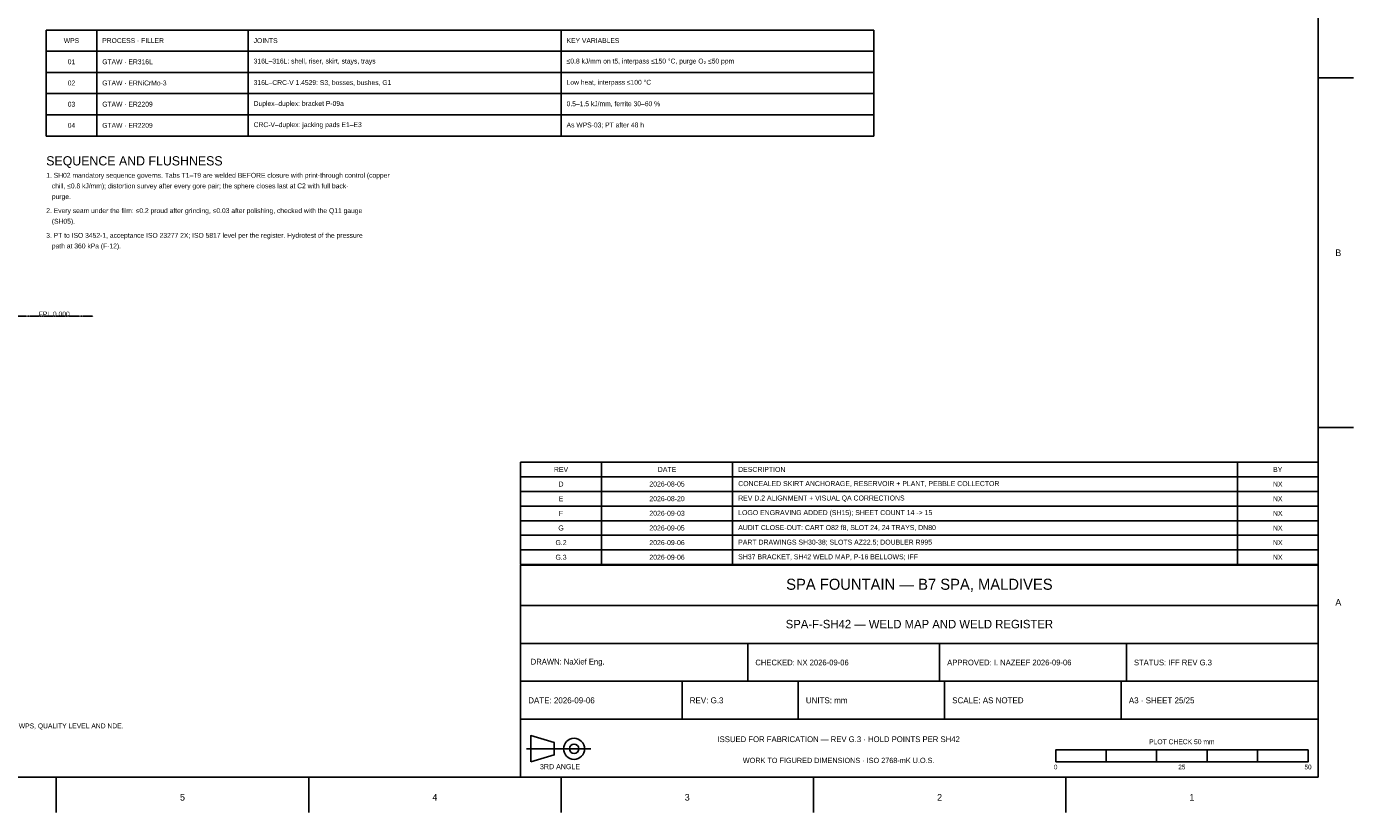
# Model space of a CAD drawing. Header units: millimetres. Extents: x 10 to 6255, y 31 to 4410.
# Tile 3 of 6: x 2312 to 6255, y 45 to 2380. Entities that reach past the tile are written whole.
import ezdxf

# ---------------------------------------------------------------- set-up
doc = ezdxf.new("R2010")
doc.units = ezdxf.units.MM
doc.linetypes.add('CENTER', pattern=[5.08, 3.175, -0.635, 0.635, -0.635])
for name, color, linetype in [('CENTER', 4, 'Continuous'), ('DIM', 3, 'Continuous'), ('TEXT', 2, 'Continuous'), ('TITLEBLOCK', 7, 'Continuous')]:
    doc.layers.add(name, color=color, linetype=linetype)

msp = doc.modelspace()

# ---------------------------------------------------------------- linework, layer by layer
at = {"layer": 'CENTER', "linetype": 'CENTER'}
msp.add_line((10, 1520), (2510, 1520), dxfattribs=at)
at = {"layer": 'DIM'}
for p, q in [((2370, 2370), (4830, 2370)), ((2370, 2055), (2370, 2370)), ((2520, 2055), (2520, 2370)), ((2970, 2055), (2970, 2370)), ((3900, 2055), (3900, 2370)), ((4830, 2055), (4830, 2370)), ((2370, 2307), (4830, 2307)), ((2370, 2244), (4830, 2244)), ((2370, 2181), (4830, 2181)), ((2370, 2118), (4830, 2118)), ((2370, 2055), (4830, 2055))]:
    msp.add_line(p, q, dxfattribs=at)
at = {"layer": 'TITLEBLOCK'}
for p, q in [((6150, 2227.5), (6255, 2227.5)), ((6150, 1188.8), (6255, 1188.8)), ((3780, 1086), (6150, 1086)), ((3780, 781.5), (3780, 1086)), ((4020, 781.5), (4020, 1086)), ((4410, 781.5), (4410, 1086)), ((5910, 781.5), (5910, 1086)), ((6150, 781.5), (6150, 1086)), ((3780, 1042.5), (6150, 1042.5)), ((3780, 999), (6150, 999)), ((3780, 955.5), (6150, 955.5)), ((3780, 912), (6150, 912)), ((3780, 868.5), (6150, 868.5)), ((3780, 825), (6150, 825)), ((3780, 781.5), (6150, 781.5)), ((3780, 660), (6150, 660)), ((3780, 547.5), (6150, 547.5)), ((4455, 435), (4455, 547.5)), ((5025, 435), (5025, 547.5)), ((5580, 435), (5580, 547.5)), ((3780, 435), (6150, 435)), ((4260, 322.5), (4260, 435)), ((4605, 322.5), (4605, 435)), ((5040, 322.5), (5040, 435)), ((5565, 322.5), (5565, 435)), ((3780, 322.5), (6150, 322.5)), ((3796.9, 234.1), (3988.3, 234.1)), ((2400, 45), (2400, 150)), ((3150, 45), (3150, 150)), ((3900, 45), (3900, 150)), ((4650, 45), (4650, 150)), ((5400, 45), (5400, 150))]:
    msp.add_line(p, q, dxfattribs=at)
for points in [[(150, 150), (6150, 150), (6150, 4305), (150, 4305)], [(3780, 150), (6150, 150), (6150, 780), (3780, 780)], [(5370, 195), (5520, 195), (5520, 231), (5370, 231)], [(5520, 195), (5670, 195), (5670, 231), (5520, 231)], [(5670, 195), (5820, 195), (5820, 231), (5670, 231)], [(5820, 195), (5970, 195), (5970, 231), (5820, 231)], [(5970, 195), (6120, 195), (6120, 231), (5970, 231)]]:
    msp.add_lwpolyline(points, close=True, dxfattribs=at)
msp.add_lwpolyline([(3810, 195), (3810, 273.3), (3879.6, 252.4), (3879.6, 215.9), (3810, 195)], dxfattribs=at)
for radius in [31.3, 13.9]:
    msp.add_circle((3938.8, 234.1), radius, dxfattribs=at)

# ---------------------------------------------------------------- texts
at = {"layer": 'TEXT'}
for s, insert, char_height, attachment_point in [('WPS', (2445, 2338.5), 14.49, 5), ('PROCESS · FILLER', (2536.5, 2338.5), 14.487, 4), ('JOINTS', (2986.5, 2338.5), 14.49, 4), ('KEY VARIABLES', (3916.5, 2338.5), 14.487, 4), ('≤0.8 kJ/mm on t5, interpass ≤150 °C, purge O₂ ≤50 ppm', (3916.5, 2275.5), 14.487, 4), ('01', (2445, 2275.5), 14.49, 5), ('GTAW · ER316L', (2536.5, 2275.5), 14.487, 4), ('316L–316L: shell, riser, skirt, stays, trays', (2986.5, 2275.5), 14.487, 4), ('02', (2445, 2212.5), 14.49, 5), ('GTAW · ERNiCrMo-3', (2536.5, 2212.5), 14.487, 4), ('316L–CRC-V 1.4529: S3, bosses, bushes, G1', (2986.5, 2212.5), 14.487, 4), ('Low heat, interpass ≤100 °C', (3916.5, 2212.5), 14.487, 4), ('03', (2445, 2149.5), 14.49, 5), ('GTAW · ER2209', (2536.5, 2149.5), 14.487, 4), ('Duplex–duplex: bracket P-09a', (2986.5, 2149.5), 14.487, 4), ('0.5–1.5 kJ/mm, ferrite 30–60 %', (3916.5, 2149.5), 14.487, 4), ('04', (2445, 2086.5), 14.49, 5), ('GTAW · ER2209', (2536.5, 2086.5), 14.487, 4), ('CRC-V–duplex: jacking pads E1–E3', (2986.5, 2086.5), 14.487, 4), ('As WPS-03; PT after 48 h', (3916.5, 2086.5), 14.487, 4), ('SEQUENCE AND FLUSHNESS', (2370, 1995), 27.449, 1), ('1. SH02 mandatory sequence governs. Tabs T1–T9 are welded BEFORE closure with print-through control (copper', (2370, 1945.5), 14.4871, 1), ('   chill, ≤0.8 kJ/mm); distortion survey after every gore pair; the sphere closes last at C2 with full back-', (2370, 1914), 14.4871, 1), ('   purge.', (2370, 1882.5), 14.49, 1), ('2. Every seam under the film: ≤0.2 proud after grinding, ≤0.03 after polishing, checked with the Q11 gauge', (2370, 1840.5), 14.4871, 1), ('   (SH05).', (2370, 1809), 14.49, 1), ('3. PT to ISO 3452-1, acceptance ISO 23277 2X; ISO 5817 level per the register. Hydrotest of the pressure', (2370, 1767), 14.4871, 1), ('   path at 360 kPa (F-12).', (2370, 1735.5), 14.487, 1), ('FPL 0.000', (2440, 1526), 14.49, 6), ('BALLOON LETTERS WITHOUT A NUMBER STAND FOR THE WHOLE GROUP IN THE REGISTER (W = W1–W12, T = T1–T9 …). JOINT GEOMETRY IS ON THE SHEET NAMED IN THE REGISTER — THIS SHEET ASSIGNS WPS, QUALITY LEVEL AND NDE.', (240, 300), 14.4871, 4)]:
    msp.add_mtext(s, dxfattribs=dict(at, insert=insert, char_height=char_height, attachment_point=attachment_point))
at = {"layer": 'TITLEBLOCK'}
for s, insert, char_height, attachment_point in [('B', (6210, 1708.1), 19.8, 5), ('REV', (3900, 1064.2), 14.87, 5), ('DATE', (4215, 1064.2), 14.87, 5), ('DESCRIPTION', (4426.5, 1064.2), 14.868, 4), ('BY', (6030, 1064.2), 14.87, 5), ('D', (3900, 1020.8), 14.9, 5), ('2026-08-05', (4215, 1020.8), 14.87, 5), ('CONCEALED SKIRT ANCHORAGE, RESERVOIR + PLANT, PEBBLE COLLECTOR', (4426.5, 1020.8), 14.868, 4), ('NX', (6030, 1020.8), 14.87, 5), ('E', (3900, 977.3), 14.9, 5), ('2026-08-20', (4215, 977.3), 14.87, 5), ('REV D.2 ALIGNMENT + VISUAL QA CORRECTIONS', (4426.5, 977.3), 14.868, 4), ('NX', (6030, 977.3), 14.87, 5), ('F', (3900, 933.8), 14.9, 5), ('2026-09-03', (4215, 933.8), 14.87, 5), ('LOGO ENGRAVING ADDED (SH15); SHEET COUNT 14 -> 15', (4426.5, 933.8), 14.868, 4), ('NX', (6030, 933.8), 14.87, 5), ('G', (3900, 890.2), 14.9, 5), ('2026-09-05', (4215, 890.2), 14.87, 5), ('AUDIT CLOSE-OUT: CART O82 f8, SLOT 24, 24 TRAYS, DN80', (4426.5, 890.2), 14.868, 4), ('NX', (6030, 890.2), 14.87, 5), ('G.2', (3900, 846.8), 14.87, 5), ('2026-09-06', (4215, 846.8), 14.87, 5), ('PART DRAWINGS SH30-38; SLOTS AZ22.5; DOUBLER R995', (4426.5, 846.8), 14.868, 4), ('NX', (6030, 846.8), 14.87, 5), ('G.3', (3900, 803.3), 14.87, 5), ('2026-09-06', (4215, 803.3), 14.87, 5), ('SH37 BRACKET, SH42 WELD MAP, P-16 BELLOWS; IFF', (4426.5, 803.3), 14.868, 4), ('NX', (6030, 803.3), 14.87, 5), ('SPA FOUNTAIN — B7 SPA, MALDIVES', (4965, 720), 32.787, 5), ('A', (6210, 669.4), 19.8, 5), ('SPA-F-SH42 — WELD MAP AND WELD REGISTER', (4965, 604.5), 25.162, 5), ('DRAWN: NaXief Eng.', (3810, 490.5), 16.965, 4), ('CHECKED: NX 2026-09-06', (4477.5, 490.5), 16.965, 4), ('APPROVED: I. NAZEEF 2026-09-06', (5047.5, 490.5), 16.965, 4), ('STATUS: IFF REV G.3', (5602.5, 490.5), 16.965, 4), ('DATE: 2026-09-06', (3802.5, 378), 17.728, 4), ('REV: G.3', (4282.5, 378), 17.73, 4), ('UNITS: mm', (4627.5, 378), 17.73, 4), ('SCALE: AS NOTED', (5062.5, 378), 17.728, 4), ('A3 · SHEET 25/25', (5587.5, 378), 17.728, 4), ('ISSUED FOR FABRICATION — REV G.3 · HOLD POINTS PER SH42', (4725, 262.5), 17.156, 5), ('PLOT CHECK 50 mm', (5745, 255), 14.487, 5), ('WORK TO FIGURED DIMENSIONS · ISO 2768-mK U.O.S.', (4725, 199.5), 15.631, 5), ('3RD ANGLE', (3897, 181.1), 15.25, 5), ('0', (5370, 180), 13.7, 5), ('25', (5745, 180), 13.72, 5), ('50', (6120, 180), 13.72, 5), ('5', (2775, 90), 19.8, 5), ('4', (3525, 90), 19.8, 5), ('3', (4275, 90), 19.8, 5), ('2', (5025, 90), 19.8, 5), ('1', (5775, 90), 19.8, 5)]:
    msp.add_mtext(s, dxfattribs=dict(at, insert=insert, char_height=char_height, attachment_point=attachment_point))

doc.saveas('drawing.dxf')
